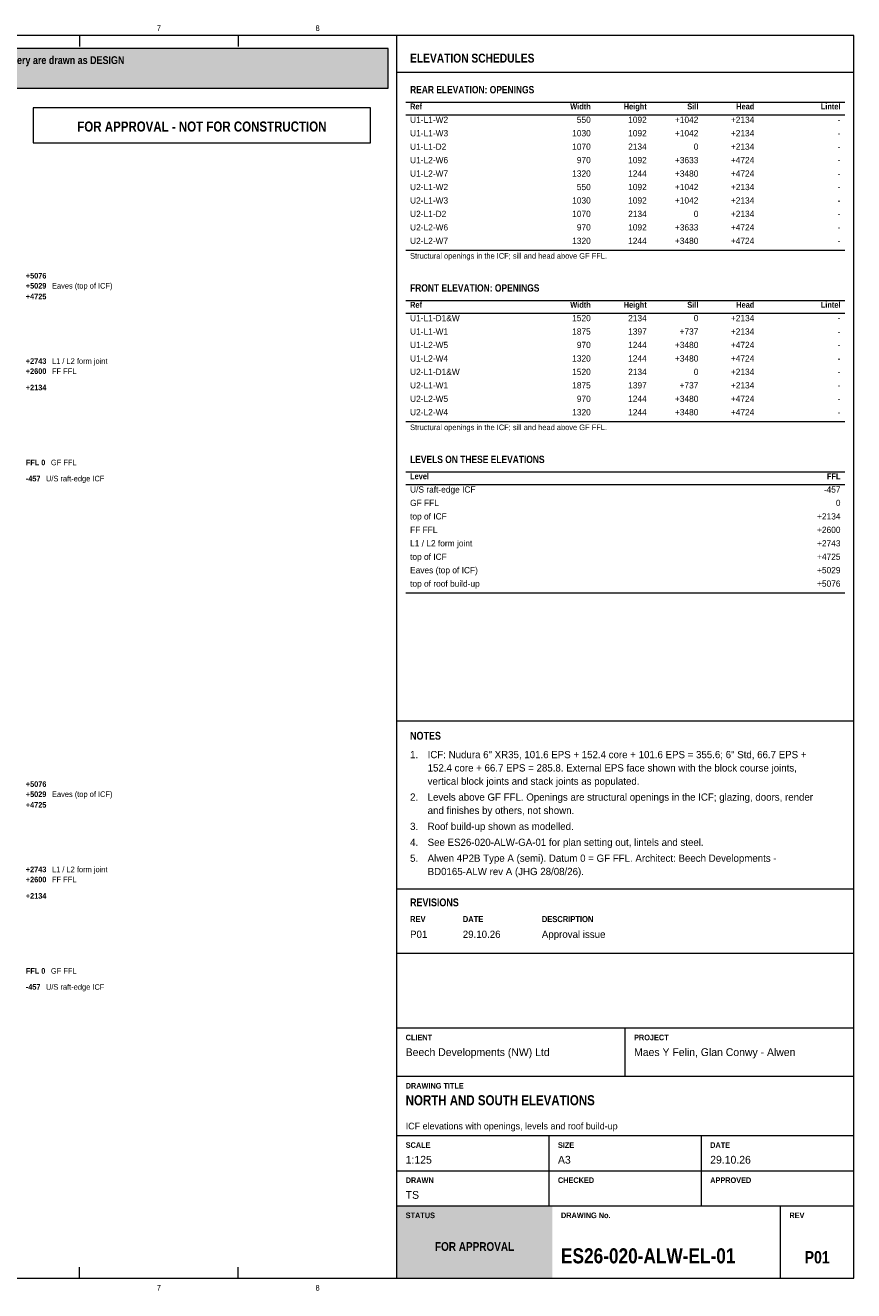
# Model space of a CAD drawing. Header units: millimetres. Extents: x 17 to 413, y 4 to 292.
# Tile 79 of 79: x 224 to 413, y 4 to 292. Entities that reach past the tile are written whole.
import ezdxf
from ezdxf.enums import TextEntityAlignment as Align

# ---------------------------------------------------------------- set-up
doc = ezdxf.new("R2010")
doc.units = ezdxf.units.MM
for name, color, linetype in [('FILL-TEAL', 7, 'Continuous'), ('FILL-WHITE', 7, 'Continuous'), ('LINE-INK', 7, 'Continuous'), ('LINE-RED', 7, 'Continuous'), ('LINE-TEAL', 7, 'Continuous'), ('TEXT-EPS', 7, 'Continuous'), ('TEXT-INK', 7, 'Continuous'), ('TEXT-RED', 7, 'Continuous'), ('TEXT-STEEL', 7, 'Continuous'), ('TEXT-STEEL_GREY', 7, 'Continuous'), ('TEXT-TEAL', 7, 'Continuous'), ('TEXT-WHITE', 7, 'Continuous')]:
    doc.layers.add(name, color=color, linetype=linetype)
doc.styles.add('OpenSansCondensed-Bold', font='OpenSansCondensed-Bold.ttf')

msp = doc.modelspace()

# ---------------------------------------------------------------- hatches: boundary and pattern name
at = {"layer": 'FILL-TEAL', "true_color": 0x009e85}
h = msp.add_hatch(color=256, dxfattribs=at)
h.dxf.hatch_style = 1
h.paths.add_polyline_path([(309.01, 7), (344.37, 7), (344.37, 23.5), (309.01, 23.5)])
at = {"layer": 'FILL-WHITE', "true_color": 0xfff5f0}
h = msp.add_hatch(color=256, dxfattribs=at)
h.dxf.hatch_style = 1
h.paths.add_polyline_path([(23, 278), (307, 278), (307, 287), (23, 287)])

# ---------------------------------------------------------------- linework, layer by layer
at = {"layer": 'LINE-INK', "lineweight": 5}
for p, q in [((236.75, 290), (236.75, 287.5)), ((272.88, 290), (272.88, 287.5)), ((309, 7), (309, 290)), ((311, 274.8), (411, 274.8)), ((311, 271.94), (411, 271.94)), ((311, 241.11), (411, 241.11)), ((311, 229.65), (411, 229.65)), ((311, 226.78), (411, 226.78)), ((311, 202.09), (411, 202.09)), ((311, 190.62), (411, 190.62)), ((311, 187.75), (411, 187.75)), ((311, 163.06), (411, 163.06)), ((309, 133.94), (413, 133.94)), ((309, 95.7), (413, 95.7)), ((309, 81), (413, 81)), ((309, 64), (413, 64)), ((361, 53), (361, 64)), ((309, 53), (413, 53)), ((309, 39.5), (413, 39.5)), ((343.67, 31.5), (343.67, 39.5)), ((378.33, 31.5), (378.33, 39.5)), ((309, 31.5), (413, 31.5)), ((343.67, 23.5), (343.67, 31.5)), ((378.33, 23.5), (378.33, 31.5)), ((309, 23.5), (413, 23.5)), ((396.36, 7), (396.36, 23.5)), ((236.75, 7), (236.75, 9.5)), ((272.88, 7), (272.88, 9.5))]:
    msp.add_line(p, q, dxfattribs=at)
msp.add_lwpolyline([(20, 7), (413, 7), (413, 290), (20, 290)], close=True, dxfattribs=at)
at = {"layer": 'LINE-RED', "lineweight": 5}
for points in [[(23, 278), (307, 278), (307, 287), (23, 287)], [(226.21, 265.5), (303, 265.5), (303, 273.5), (226.21, 273.5)]]:
    msp.add_lwpolyline(points, close=True, dxfattribs=at)
at = {"layer": 'LINE-TEAL', "lineweight": 5}
msp.add_line((309, 281.6), (413, 281.6), dxfattribs=at)

# ---------------------------------------------------------------- texts
at = {"layer": 'TEXT-EPS', "style": 'OpenSansCondensed-Bold'}
msp.add_text('STATUS', height=1.27, dxfattribs=at).set_placement((311, 20.7))
at = {"layer": 'TEXT-INK', "style": 'OpenSansCondensed-Bold'}
for s, height, p in [('ICF PACKAGE: Nudura ICF formwork and accessories are our supply. Raft and foundations AS PER THE ARCHITECTURAL DRAWINGS; joist ledgers by the engineer. Floors, stairs, partitions, roof and joinery are drawn as DESIGN', 1.778, (24.6, 283.47)), ('REAR ELEVATION: OPENINGS', 1.6764, (312, 276.8)), ('FRONT ELEVATION: OPENINGS', 1.6764, (312, 231.65)), ('LEVELS ON THESE ELEVATIONS', 1.6764, (312, 192.62)), ('NOTES', 1.778, (312, 129.64)), ('REVISIONS', 1.778, (312, 91.7)), ('NORTH AND SOUTH ELEVATIONS', 2.286, (311, 46.4)), ('ES26-020-ALW-EL-01', 3.429, (346.36, 10.4))]:
    msp.add_text(s, height=height, dxfattribs=at).set_placement(p)
at = {"layer": 'TEXT-INK'}
for s, height, p in [('U1-L1-W2', 1.422, (312, 270.08)), ('U1-L1-W3', 1.422, (312, 267.01)), ('U1-L1-D2', 1.422, (312, 263.95)), ('U1-L2-W6', 1.422, (312, 260.89)), ('U1-L2-W7', 1.422, (312, 257.83)), ('U2-L1-W2', 1.422, (312, 254.76)), ('U2-L1-W3', 1.422, (312, 251.7)), ('U2-L1-D2', 1.422, (312, 248.64)), ('U2-L2-W6', 1.422, (312, 245.58)), ('U2-L2-W7', 1.422, (312, 242.51)), ('U1-L1-D1&W', 1.422, (312, 224.92)), ('U1-L1-W1', 1.422, (312, 221.86)), ('U1-L2-W5', 1.422, (312, 218.8)), ('U1-L2-W4', 1.422, (312, 215.73)), ('U2-L1-D1&W', 1.422, (312, 212.67)), ('U2-L1-W1', 1.422, (312, 209.61)), ('U2-L2-W5', 1.422, (312, 206.55)), ('U2-L2-W4', 1.422, (312, 203.49)), ('U/S raft-edge ICF', 1.4224, (312, 185.89)), ('GF FFL', 1.422, (312, 182.83)), ('top of ICF', 1.422, (312, 179.77)), ('FF FFL', 1.422, (312, 176.71)), ('L1 / L2 form joint', 1.4224, (312, 173.64)), ('top of ICF', 1.422, (312, 170.58)), ('Eaves (top of ICF)', 1.4224, (312, 167.52)), ('top of roof build-up', 1.4224, (312, 164.46)), ('1.', 1.651, (312, 125.42)), ('ICF: Nudura 6" XR35, 101.6 EPS + 152.4 core + 101.6 EPS = 355.6; 6" Std, 66.7 EPS +', 1.651, (316, 125.42)), ('152.4 core + 66.7 EPS = 285.8. External EPS face shown with the block course joints,', 1.651, (316, 122.39)), ('vertical block joints and stack joints as populated.', 1.651, (316, 119.36)), ('2.', 1.651, (312, 115.74)), ('Levels above GF FFL. Openings are structural openings in the ICF; glazing, doors, render', 1.651, (316, 115.74)), ('and finishes by others, not shown.', 1.651, (316, 112.71)), ('3.', 1.651, (312, 109.08)), ('Roof build-up shown as modelled.', 1.651, (316, 109.08)), ('4.', 1.651, (312, 105.45)), ('See ES26-020-ALW-GA-01 for plan setting out, lintels and steel.', 1.651, (316, 105.45)), ('5.', 1.651, (312, 101.83)), ('Alwen 4P2B Type A (semi). Datum 0 = GF FFL. Architect: Beech Developments -', 1.651, (316, 101.83)), ('BD0165-ALW rev A (JHG 28/08/26).', 1.651, (316, 98.8)), ('P01', 1.651, (312, 84.5)), ('29.10.26', 1.651, (324, 84.5)), ('Approval issue', 1.651, (342, 84.5)), ('Beech Developments (NW) Ltd', 1.778, (311, 57.6)), ('Maes Y Felin, Glan Conwy - Alwen', 1.778, (363, 57.6)), ('1:125', 1.778, (311, 33.1)), ('A3', 1.778, (345.67, 33.1)), ('29.10.26', 1.778, (380.33, 33.1)), ('TS', 1.778, (311, 25.1))]:
    msp.add_text(s, height=height, dxfattribs=at).set_placement(p)
for s, height, p in [('550', 1.422, (353.14, 270.08)), ('1092', 1.422, (365.88, 270.08)), ('+1042', 1.422, (377.64, 270.08)), ('+2134', 1.422, (390.38, 270.08)), ('1030', 1.422, (353.14, 267.01)), ('1092', 1.422, (365.88, 267.01)), ('+1042', 1.422, (377.64, 267.01)), ('+2134', 1.422, (390.38, 267.01)), ('-', 1.42, (410, 270.08)), ('1070', 1.422, (353.14, 263.95)), ('2134', 1.422, (365.88, 263.95)), ('0', 1.42, (377.64, 263.95)), ('+2134', 1.422, (390.38, 263.95)), ('-', 1.42, (410, 267.01)), ('970', 1.422, (353.14, 260.89)), ('1092', 1.422, (365.88, 260.89)), ('+3633', 1.422, (377.64, 260.89)), ('+4724', 1.422, (390.38, 260.89)), ('-', 1.42, (410, 263.95)), ('-', 1.42, (410, 260.89)), ('1320', 1.422, (353.14, 257.83)), ('1244', 1.422, (365.88, 257.83)), ('+3480', 1.422, (377.64, 257.83)), ('+4724', 1.422, (390.38, 257.83)), ('-', 1.42, (410, 257.83)), ('550', 1.422, (353.14, 254.76)), ('1092', 1.422, (365.88, 254.76)), ('+1042', 1.422, (377.64, 254.76)), ('+2134', 1.422, (390.38, 254.76)), ('-', 1.42, (410, 254.76)), ('1030', 1.422, (353.14, 251.7)), ('1092', 1.422, (365.88, 251.7)), ('+1042', 1.422, (377.64, 251.7)), ('+2134', 1.422, (390.38, 251.7)), ('-', 1.42, (410, 251.7)), ('1070', 1.422, (353.14, 248.64)), ('2134', 1.422, (365.88, 248.64)), ('0', 1.42, (377.64, 248.64)), ('+2134', 1.422, (390.38, 248.64)), ('-', 1.42, (410, 248.64)), ('970', 1.422, (353.14, 245.58)), ('1092', 1.422, (365.88, 245.58)), ('+3633', 1.422, (377.64, 245.58)), ('+4724', 1.422, (390.38, 245.58)), ('-', 1.42, (410, 245.58)), ('1320', 1.422, (353.14, 242.51)), ('1244', 1.422, (365.88, 242.51)), ('+3480', 1.422, (377.64, 242.51)), ('+4724', 1.422, (390.38, 242.51)), ('-', 1.42, (410, 242.51)), ('1520', 1.422, (353.14, 224.92)), ('2134', 1.422, (365.88, 224.92)), ('0', 1.42, (377.64, 224.92)), ('+2134', 1.422, (390.38, 224.92)), ('-', 1.42, (410, 224.92)), ('1875', 1.422, (353.14, 221.86)), ('1397', 1.422, (365.88, 221.86)), ('+737', 1.422, (377.64, 221.86)), ('+2134', 1.422, (390.38, 221.86)), ('-', 1.42, (410, 221.86)), ('970', 1.422, (353.14, 218.8)), ('1244', 1.422, (365.88, 218.8)), ('+3480', 1.422, (377.64, 218.8)), ('+4724', 1.422, (390.38, 218.8)), ('-', 1.42, (410, 218.8)), ('1320', 1.422, (353.14, 215.73)), ('1244', 1.422, (365.88, 215.73)), ('+3480', 1.422, (377.64, 215.73)), ('+4724', 1.422, (390.38, 215.73)), ('-', 1.42, (410, 215.73)), ('1520', 1.422, (353.14, 212.67)), ('2134', 1.422, (365.88, 212.67)), ('0', 1.42, (377.64, 212.67)), ('+2134', 1.422, (390.38, 212.67)), ('-', 1.42, (410, 212.67)), ('1875', 1.422, (353.14, 209.61)), ('1397', 1.422, (365.88, 209.61)), ('+737', 1.422, (377.64, 209.61)), ('+2134', 1.422, (390.38, 209.61)), ('970', 1.422, (353.14, 206.55)), ('1244', 1.422, (365.88, 206.55)), ('+3480', 1.422, (377.64, 206.55)), ('+4724', 1.422, (390.38, 206.55)), ('-', 1.42, (410, 209.61)), ('1320', 1.422, (353.14, 203.49)), ('1244', 1.422, (365.88, 203.49)), ('+3480', 1.422, (377.64, 203.49)), ('+4724', 1.422, (390.38, 203.49)), ('-', 1.42, (410, 206.55)), ('-', 1.42, (410, 203.49)), ('-457', 1.422, (410, 185.89)), ('0', 1.42, (410, 182.83)), ('+2134', 1.422, (410, 179.77)), ('+2600', 1.422, (410, 176.71)), ('+2743', 1.422, (410, 173.64)), ('+4725', 1.422, (410, 170.58)), ('+5029', 1.422, (410, 167.52)), ('+5076', 1.422, (410, 164.46))]:
    msp.add_text(s, height=height, dxfattribs=at).set_placement(p, align=Align.RIGHT)
at = {"layer": 'TEXT-INK', "style": 'OpenSansCondensed-Bold'}
msp.add_text('P01', height=2.794, dxfattribs=at).set_placement((404.68, 10.4), align=Align.CENTER)
at = {"layer": 'TEXT-RED', "style": 'OpenSansCondensed-Bold'}
msp.add_text('FOR APPROVAL - NOT FOR CONSTRUCTION', height=2.286, dxfattribs=at).set_placement((264.6, 268.1), align=Align.CENTER)
at = {"layer": 'TEXT-STEEL', "style": 'OpenSansCondensed-Bold'}
for s, p in [('+5076', (224.52, 234.64)), ('+5029', (224.52, 232.34)), ('+4725', (224.52, 229.91)), ('+2743', (224.52, 215.21)), ('+2600', (224.52, 212.91)), ('+2134', (224.52, 209.18)), ('FFL 0', (224.52, 192.11)), ('-457', (224.52, 188.45)), ('+5076', (224.52, 118.89)), ('+5029', (224.52, 116.59)), ('+4725', (224.52, 114.16)), ('+2743', (224.52, 99.46)), ('+2600', (224.52, 97.16)), ('+2134', (224.52, 93.43)), ('FFL 0', (224.52, 76.36)), ('-457', (224.52, 72.7))]:
    msp.add_text(s, height=1.27, dxfattribs=at).set_placement(p)
at = {"layer": 'TEXT-STEEL'}
for s, p in [('Eaves (top of ICF)', (230.47, 232.34)), ('L1 / L2 form joint', (230.47, 215.21)), ('FF FFL', (230.47, 212.91)), ('GF FFL', (230.23, 192.11)), ('U/S raft-edge ICF', (229.1, 188.45)), ('Eaves (top of ICF)', (230.47, 116.59)), ('L1 / L2 form joint', (230.47, 99.46)), ('FF FFL', (230.47, 97.16)), ('GF FFL', (230.23, 76.36)), ('U/S raft-edge ICF', (229.1, 72.7))]:
    msp.add_text(s, height=1.27, dxfattribs=at).set_placement(p)
at = {"layer": 'TEXT-STEEL_GREY'}
for s, p in [('7', (254.81, 291)), ('8', (290.94, 291)), ('7', (254.81, 4.2)), ('8', (290.94, 4.2))]:
    msp.add_text(s, height=1.27, dxfattribs=at).set_placement(p, align=Align.CENTER)
at = {"layer": 'TEXT-STEEL_GREY', "style": 'OpenSansCondensed-Bold'}
for s, height, p in [('Ref', 1.346, (312, 273.14)), ('Ref', 1.346, (312, 227.98)), ('Level', 1.346, (312, 188.95)), ('REV', 1.372, (312, 88.1)), ('DATE', 1.372, (324, 88.1)), ('DESCRIPTION', 1.3716, (342, 88.1)), ('CLIENT', 1.27, (311, 61.2)), ('PROJECT', 1.27, (363, 61.2)), ('DRAWING TITLE', 1.27, (311, 50.2)), ('SCALE', 1.27, (311, 36.7)), ('SIZE', 1.27, (345.67, 36.7)), ('DATE', 1.27, (380.33, 36.7)), ('DRAWN', 1.27, (311, 28.7)), ('CHECKED', 1.27, (345.67, 28.7)), ('APPROVED', 1.27, (380.33, 28.7)), ('DRAWING No.', 1.27, (346.36, 20.7)), ('REV', 1.27, (398.36, 20.7))]:
    msp.add_text(s, height=height, dxfattribs=at).set_placement(p)
for s, p in [('Width', (353.14, 273.14)), ('Height', (365.88, 273.14)), ('Sill', (377.64, 273.14)), ('Head', (390.38, 273.14)), ('Lintel', (410, 273.14)), ('Width', (353.14, 227.98)), ('Height', (365.88, 227.98)), ('Sill', (377.64, 227.98)), ('Head', (390.38, 227.98)), ('Lintel', (410, 227.98)), ('FFL', (410, 188.95))]:
    msp.add_text(s, height=1.346, dxfattribs=at).set_placement(p, align=Align.RIGHT)
at = {"layer": 'TEXT-STEEL_GREY'}
for s, height, p in [('Structural openings in the ICF; sill and head above GF FFL.', 1.27, (312, 239.15)), ('Structural openings in the ICF; sill and head above GF FFL.', 1.27, (312, 200.12)), ('ICF elevations with openings, levels and roof build-up', 1.524, (311, 40.9))]:
    msp.add_text(s, height=height, dxfattribs=at).set_placement(p)
at = {"layer": 'TEXT-TEAL', "style": 'OpenSansCondensed-Bold'}
msp.add_text('ELEVATION SCHEDULES', height=2.032, dxfattribs=at).set_placement((312, 283.8))
at = {"layer": 'TEXT-WHITE', "style": 'OpenSansCondensed-Bold'}
msp.add_text('FOR APPROVAL', height=1.9812, dxfattribs=at).set_placement((326.68, 13.25), align=Align.CENTER)

doc.saveas('drawing.dxf')
